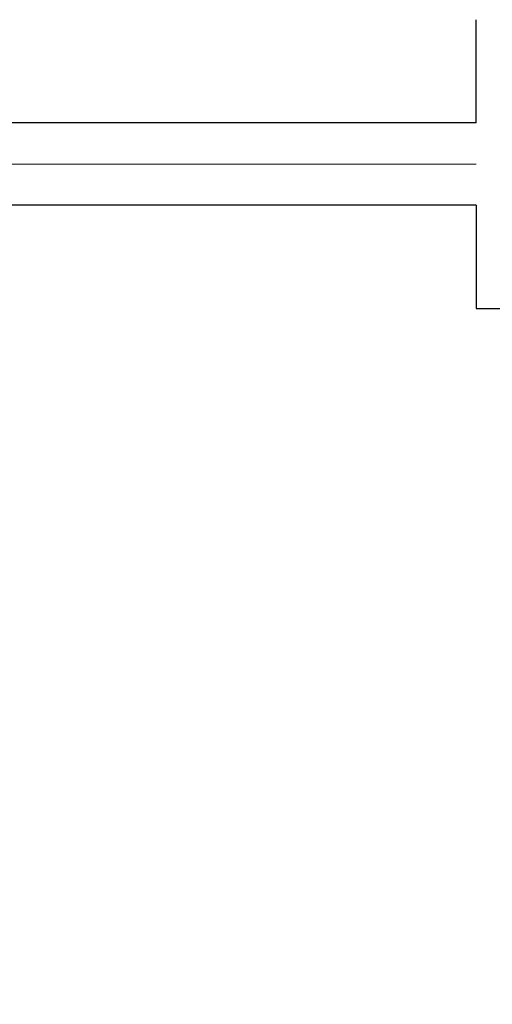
# Model space of a CAD drawing. Header units: millimetres. Extents: x 0 to 1735, y 0 to 1188.
# Tile 58 of 139: x 202 to 214, y 770 to 793. Entities that reach past the tile are written whole.
import ezdxf

# ---------------------------------------------------------------- set-up
doc = ezdxf.new("R2010")
doc.units = ezdxf.units.MM
doc.header["$LTSCALE"] = 0.727559
doc.linetypes.add('CENTER', pattern=[50.8, 31.75, -6.35, 6.35, -6.35])
doc.layers.add('NoLayerName_001', color=7, linetype='Continuous')

msp = doc.modelspace()

# ---------------------------------------------------------------- linework, layer by layer
at = {"layer": 'NoLayerName_001', "color": 7, "linetype": 'Continuous', "lineweight": 25}
for p, q in [((213.2999981, 790.99999997), (213.2999981, 793.49993931)), ((213.2999981, 790.99999997), (194.99999856, 790.99999997)), ((213.2999981, 789.00000002), (194.99999856, 789.00000002)), ((213.2999981, 789.00000002), (213.2999981, 786.50000009)), ((213.2999981, 786.50000009), (246.69999727, 786.50000009))]:
    msp.add_line(p, q, dxfattribs=at)
at = {"layer": 'NoLayerName_001', "color": 4, "linetype": 'CENTER', "lineweight": 13}
msp.add_line((213.2999981, 790), (125.00000031, 790), dxfattribs=at)
at = {"layer": 'NoLayerName_001', "color": 7, "linetype": 'Continuous', "lineweight": 25}
for radius, start, end in [(39.49999901, 318.330134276, 270), (37.99999905, 319.685090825, 270.716215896)]:
    msp.add_arc((229.99999769, 790), radius, start, end, dxfattribs=at)

doc.saveas('drawing.dxf')
